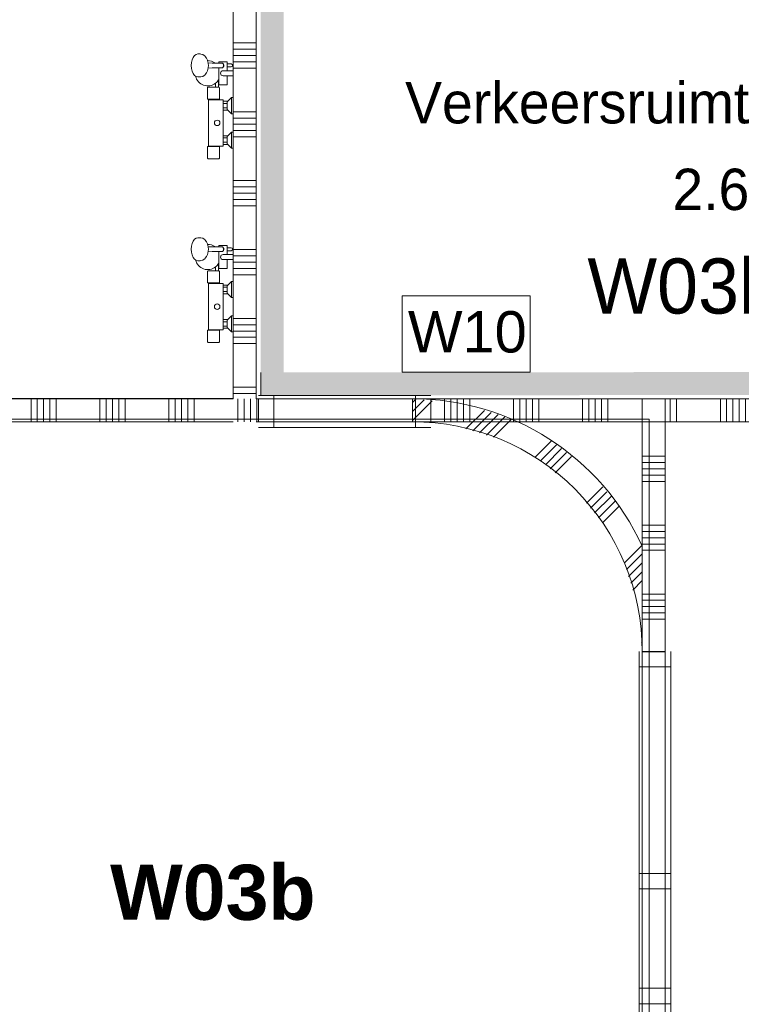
# Model space of a CAD drawing. Header units: millimetres. Extents: x -409 to 257590, y -7854 to 67330.
# Tile 80 of 205: x 59051 to 62191, y 12614 to 16901. Entities that reach past the tile are written whole.
import ezdxf
from ezdxf.enums import TextEntityAlignment as Align

# ---------------------------------------------------------------- set-up
doc = ezdxf.new("R2010")
doc.units = ezdxf.units.MM
doc.header["$MEASUREMENT"] = 0
for name, color, linetype in [('Info Wandafwerking aanduiding', 7, 'Continuous'), ('Info Wandafwerking aanduiding Doorsnede-arcering', 7, 'Continuous'), ('New_22 NC Binnenwanden', 7, 'Continuous'), ('New_22 NC Binnenwanden Doorsnede-arcering', 7, 'Continuous'), ('New_22 NC Binnenwanden Laagscheidingslijnen', 7, 'Continuous'), ('New_22 NC Binnenwanden Ramen', 7, 'Continuous'), ('New_23 Vloeren', 7, 'Continuous'), ('New_74 Sanitair', 7, 'Continuous'), ('New_Z Ruimtefuncties', 7, 'Continuous'), ('New_Z Ruimtefuncties Zone omranding', 7, 'Continuous'), ('New_Z Ruimtefuncties Zone tekst', 7, 'Continuous')]:
    doc.layers.add(name, color=color, linetype=linetype)
doc.styles.add('GENERATED_STYLE_1', font='txt')
doc.styles.add('GENERATED_STYLE_2', font='txt')

# ---------------------------------------------------------------- blocks, each defined once
blk = doc.blocks.new('Slab_1_2', base_point=(0, 42578.3))
at = {"layer": 'New_23 Vloeren', "color": 1, "linetype": 'Continuous', "lineweight": 0, "flags": 128}
blk.add_lwpolyline([(58010, 15161.3), (61790, 15161.3), (61790, 12110.1, -0.396084), (60868.1, 11130.4), (60868.1, 11130.3), (59293.4, 11130.3), (59293.4, 8940), (58010, 8940), (58010, 11850)], format="xyb", close=True, dxfattribs=at)
blk = doc.blocks.new('*X450')
at = {"layer": 'New_22 NC Binnenwanden Doorsnede-arcering', "color": 254, "linetype": 'Continuous', "lineweight": 0, "true_color": 0xe9ebeb}
for p, q in [((61860.1, 15000), (61760.1, 15000)), ((61860.1, 14972.6), (61760.1, 14972.6)), ((61860.1, 14945.1), (61760.1, 14945.1)), ((61860.1, 14917.7), (61760.1, 14917.7)), ((61860.1, 14890.3), (61760.1, 14890.3)), ((61860.1, 14700), (61760.1, 14700)), ((61860.1, 14672.6), (61760.1, 14672.6)), ((61860.1, 14645.1), (61760.1, 14645.1)), ((61860.1, 14617.7), (61760.1, 14617.7)), ((61860.1, 14590.3), (61760.1, 14590.3)), ((61860.1, 14400), (61760.1, 14400)), ((61860.1, 14372.6), (61760.1, 14372.6)), ((61860.1, 14345.1), (61760.1, 14345.1)), ((61860.1, 14317.7), (61760.1, 14317.7)), ((61860.1, 14290.3), (61760.1, 14290.3))]:
    blk.add_line(p, q, dxfattribs=at)
blk = doc.blocks.new('*X451')
at = {"layer": 'New_22 NC Binnenwanden Doorsnede-arcering', "color": 254, "linetype": 'Continuous', "lineweight": 0, "true_color": 0xe9ebeb}
for p, q in [((61860.1, 12000), (61760.1, 12000)), ((61860.1, 11972.6), (61760.1, 11972.6)), ((61860.1, 11945.1), (61760.1, 11945.1)), ((61860.1, 11917.7), (61760.1, 11917.7)), ((61860.1, 11890.3), (61760.1, 11890.3)), ((61860.1, 11700), (61760.1, 11700)), ((61860.1, 11672.6), (61760.1, 11672.6)), ((61860.1, 11645.1), (61760.1, 11645.1)), ((61860.1, 11617.7), (61760.1, 11617.7)), ((61860.1, 11590.3), (61760.1, 11590.3)), ((61860.1, 11400), (61760.1, 11400)), ((61860.1, 11372.6), (61760.1, 11372.6)), ((61860.1, 11345.1), (61760.1, 11345.1)), ((61860.1, 11317.7), (61760.1, 11317.7)), ((61860.1, 11290.3), (61760.1, 11290.3))]:
    blk.add_line(p, q, dxfattribs=at)
blk = doc.blocks.new('R3 bl ol 22')
at = {"layer": 'New_22 NC Binnenwanden Ramen', "color": 1, "linetype": 'Continuous', "lineweight": 0}
for p, q in [((-1000, 0), (-933, 0)), ((-933, 0), (-933, -139)), ((-933, 0), (-33.5, 0)), ((-33.5, -139), (-33.5, 0)), ((-33.5, 0), (0, 0)), ((0, 0), (33.5, 0)), ((33.5, 0), (33.5, -139)), ((33.5, 0), (466.5, 0)), ((466.5, -139), (466.5, 0)), ((466.5, 0), (500, 0)), ((500, 0), (533.5, 0)), ((533.5, 0), (533.5, -139)), ((533.5, 0), (933, 0)), ((933, -139), (933, 0)), ((933, 0), (1000, 0)), ((-933, -139), (-1000, -139)), ((-33.5, -139), (-933, -139)), ((0, -139), (-33.5, -139)), ((33.5, -139), (0, -139)), ((466.5, -139), (33.5, -139)), ((500, -139), (466.5, -139)), ((533.5, -139), (500, -139)), ((933, -139), (533.5, -139)), ((1000, -139), (933, -139))]:
    blk.add_line(p, q, dxfattribs=at)
at = {"layer": 'New_22 NC Binnenwanden Ramen', "color": 9, "linetype": 'Continuous', "lineweight": 0}
for p, q in [((-1000, -25), (1000, -25)), ((-1000, -125), (1000, -125))]:
    blk.add_line(p, q, dxfattribs=at)
at = {"layer": 'New_22 NC Binnenwanden Ramen', "color": 7, "linetype": 'Continuous', "lineweight": 0}
for p, q in [((-1000, -125), (-1000, -25)), ((-1000, -125), (-1000, -25)), ((1000, -125), (1000, -25)), ((1000, -125), (1000, -25))]:
    blk.add_line(p, q, dxfattribs=at)
blk = doc.blocks.new('*X453')
at = {"layer": 'New_22 NC Binnenwanden Doorsnede-arcering', "color": 254, "linetype": 'Continuous', "lineweight": 0, "true_color": 0xe9ebeb}
for p, q in [((61766.8, 14590.3), (61760.1, 14590.3)), ((61828.5, 14400), (61760.1, 14400)), ((61834.5, 14372.6), (61760.1, 14372.6)), ((61840.5, 14345.1), (61760.1, 14345.1)), ((61846.4, 14317.7), (61760.1, 14317.7)), ((61850.1, 14290.3), (61760.1, 14290.3))]:
    blk.add_line(p, q, dxfattribs=at)
blk = doc.blocks.new('Wall_99_2', base_point=(61760.1, 15150))
at = {"layer": 'New_22 NC Binnenwanden', "color": 8, "linetype": 'Continuous', "lineweight": 0, "true_color": 0x778488}
for p, q in [((61760.1, 14150), (61860.1, 14150)), ((61760.1, 12150), (61860.1, 12150))]:
    blk.add_line(p, q, dxfattribs=at)
at = {"layer": 'New_22 NC Binnenwanden', "color": 8, "linetype": 'Continuous', "lineweight": 0, "true_color": 0x778488, "flags": 128}
for points in [[(61760.1, 15150), (61760.1, 14150)], [(61760.1, 15150), (61860.1, 15150)], [(61860.1, 14150), (61860.1, 15150)], [(61760.1, 12150), (61760.1, 11150)], [(61860.1, 11150), (61860.1, 12150)], [(61760.1, 11150), (61860.1, 11150)]]:
    blk.add_lwpolyline(points, dxfattribs=at)
at = {"layer": 'New_22 NC Binnenwanden', "color": 8, "linetype": 'Continuous', "lineweight": 0, "true_color": 0x778488}
blk.add_arc((60760.1, 14150), 1000, 359.9201, 0.147, dxfattribs=at)
at = {"layer": 'New_22 NC Binnenwanden Laagscheidingslijnen', "color": 8, "linetype": 'Continuous', "lineweight": 0, "true_color": 0x778488}
blk.add_line((61760.1, 14608.3), (61760.1, 14152.6), dxfattribs=at)
at = {"layer": 'New_22 NC Binnenwanden', "color": 8, "lineweight": 0, "true_color": 0x778488}
for name in ['*X450', '*X453', '*X451']:
    blk.add_blockref(name, (0, 0), dxfattribs=at)
at = {"layer": 'New_22 NC Binnenwanden Ramen', "color": 1, "linetype": 'Continuous', "lineweight": 0, "zscale": 1000, "rotation": 270}
blk.add_blockref('R3 bl ol 22', (61885.1, 13150), dxfattribs=at)
blk = doc.blocks.new('*X455')
at = {"layer": 'New_22 NC Binnenwanden Doorsnede-arcering', "color": 254, "linetype": 'Continuous', "lineweight": 0, "true_color": 0xe9ebeb}
for p, q in [((60775.4, 15248.5), (60760.1, 15233.3)), ((60810.8, 15245.2), (60760.1, 15194.5)), ((60846.3, 15241.8), (60760.1, 15155.7)), ((61073.1, 15199.4), (61000.2, 15126.6)), ((61103.1, 15190.6), (61022.7, 15110.3)), ((61133.1, 15181.8), (61052.5, 15101.3)), ((61163.1, 15173), (61082.3, 15092.3)), ((61189.5, 15160.6), (61112.1, 15083.2)), ((61000.2, 15126.6), (60992.9, 15119.3)), ((61365.2, 15067.1), (61292.1, 14994.1)), ((61386.9, 15050.1), (61317, 14980.2)), ((61408.7, 15033), (61338.3, 14962.8)), ((61430.4, 15015.9), (61359.7, 14945.3)), ((61452.1, 14998.9), (61381, 14927.8)), ((61588.5, 14866.1), (61517.7, 14795.5)), ((61606.5, 14845.4), (61535.3, 14774.2)), ((61624.5, 14824.6), (61552.8, 14752.9)), ((61642.6, 14803.8), (61570.3, 14731.7)), ((61659.5, 14782), (61587.8, 14710.4)), ((61758.2, 14611.6), (61682.4, 14536)), ((61760.1, 14574.8), (61691.8, 14506.5)), ((61760.1, 14536), (61700.8, 14476.8)), ((61760.1, 14497.2), (61709.9, 14447.1)), ((61760.1, 14458.5), (61719, 14417.4)), ((61760.1, 14189.6), (61756.7, 14186.2))]:
    blk.add_line(p, q, dxfattribs=at)
blk = doc.blocks.new('Wall_100_2', base_point=(61760.1, 14148.6))
at = {"layer": 'New_22 NC Binnenwanden', "color": 8, "linetype": 'Continuous', "lineweight": 0, "true_color": 0x778488, "flags": 128}
for points in [[(60760.1, 15250), (60760.1, 15150)], [(61860.1, 14148.5), (61760.1, 14148.6)]]:
    blk.add_lwpolyline(points, dxfattribs=at)
at = {"layer": 'New_22 NC Binnenwanden', "color": 8, "linetype": 'Continuous', "lineweight": 0, "true_color": 0x778488}
for radius, start, end in [(1100, 24.6203, 90), (1000, 359.9201, 90), (1100, 359.9201, 0.1401)]:
    blk.add_arc((60760.1, 14150), radius, start, end, dxfattribs=at)
at = {"layer": 'New_22 NC Binnenwanden Laagscheidingslijnen', "color": 8, "linetype": 'Continuous', "lineweight": 0, "true_color": 0x778488}
blk.add_line((61760.1, 14608.3), (61760.1, 14152.6), dxfattribs=at)
at = {"layer": 'New_22 NC Binnenwanden', "color": 8, "lineweight": 0, "true_color": 0x778488}
blk.add_blockref('*X455', (0, 0), dxfattribs=at)
blk = doc.blocks.new('*X895')
at = {"layer": 'New_22 NC Binnenwanden Doorsnede-arcering', "color": 254, "linetype": 'Continuous', "lineweight": 0, "true_color": 0xe9ebeb}
for p, q in [((61882.3, 15250), (61882.3, 15150)), ((61909.7, 15250), (61909.7, 15150)), ((62100, 15250), (62100, 15150)), ((62127.4, 15250), (62127.4, 15150)), ((62154.9, 15250), (62154.9, 15150)), ((62182.3, 15250), (62182.3, 15150)), ((62209.7, 15250), (62209.7, 15150)), ((62400, 15250), (62400, 15150)), ((62427.4, 15250), (62427.4, 15150)), ((62454.9, 15250), (62454.9, 15150)), ((62482.3, 15250), (62482.3, 15150)), ((62509.7, 15250), (62509.7, 15150)), ((62700, 15250), (62700, 15150)), ((62727.4, 15250), (62727.4, 15150)), ((62754.9, 15250), (62754.9, 15150)), ((62782.3, 15250), (62782.3, 15150)), ((62809.7, 15250), (62809.7, 15150)), ((63000, 15250), (63000, 15150)), ((63027.4, 15250), (63027.4, 15150)), ((63054.9, 15250), (63054.9, 15150)), ((63082.3, 15250), (63082.3, 15150)), ((63109.7, 15250), (63109.7, 15150)), ((63300, 15250), (63300, 15150)), ((63327.4, 15250), (63327.4, 15150)), ((63354.9, 15250), (63354.9, 15150)), ((63382.3, 15250), (63382.3, 15150)), ((63409.7, 15250), (63409.7, 15150)), ((63600, 15250), (63600, 15150)), ((63627.4, 15250), (63627.4, 15150)), ((63654.9, 15250), (63654.9, 15150)), ((63682.3, 15250), (63682.3, 15150)), ((63709.7, 15250), (63709.7, 15150)), ((63900, 15250), (63900, 15150)), ((63927.4, 15250), (63927.4, 15150)), ((63954.9, 15250), (63954.9, 15150)), ((63982.3, 15250), (63982.3, 15150)), ((64009.7, 15250), (64009.7, 15150)), ((64200, 15250), (64200, 15150)), ((64227.4, 15250), (64227.4, 15150)), ((64254.9, 15250), (64254.9, 15150)), ((64282.3, 15250), (64282.3, 15150)), ((64309.7, 15250), (64309.7, 15150))]:
    blk.add_line(p, q, dxfattribs=at)
blk = doc.blocks.new('Wall_221_2', base_point=(64410.4, 15150))
at = {"layer": 'New_22 NC Binnenwanden', "color": 8, "linetype": 'Continuous', "lineweight": 0, "true_color": 0x778488, "flags": 128}
for points in [[(64410.4, 15250), (61860.1, 15250)], [(61860.1, 15150), (61860.1, 15250)], [(61860.1, 15150), (64410.4, 15150)]]:
    blk.add_lwpolyline(points, dxfattribs=at)
at = {"layer": 'New_22 NC Binnenwanden Laagscheidingslijnen', "color": 8, "linetype": 'Continuous', "lineweight": 0, "true_color": 0x778488}
blk.add_line((64410.4, 15250), (64410.4, 15150), dxfattribs=at)
at = {"layer": 'New_22 NC Binnenwanden', "color": 8, "lineweight": 0, "true_color": 0x778488}
blk.add_blockref('*X895', (0, 0), dxfattribs=at)
blk = doc.blocks.new('*X897')
at = {"layer": 'New_22 NC Binnenwanden Doorsnede-arcering', "color": 254, "linetype": 'Continuous', "lineweight": 0, "true_color": 0xe9ebeb}
for p, q in [((58200, 15250), (58200, 15150)), ((58227.4, 15250), (58227.4, 15150)), ((58254.9, 15250), (58254.9, 15150)), ((58282.3, 15250), (58282.3, 15150)), ((58309.7, 15250), (58309.7, 15150)), ((58500, 15250), (58500, 15150)), ((58527.4, 15250), (58527.4, 15150)), ((58554.9, 15250), (58554.9, 15150)), ((58582.3, 15250), (58582.3, 15150)), ((58609.7, 15250), (58609.7, 15150)), ((58800, 15250), (58800, 15150)), ((58827.4, 15250), (58827.4, 15150)), ((58854.9, 15250), (58854.9, 15150)), ((58882.3, 15250), (58882.3, 15150)), ((58909.7, 15250), (58909.7, 15150)), ((59100, 15250), (59100, 15150)), ((59127.4, 15250), (59127.4, 15150)), ((59154.9, 15250), (59154.9, 15150)), ((59182.3, 15250), (59182.3, 15150)), ((59209.7, 15250), (59209.7, 15150)), ((59400, 15250), (59400, 15150)), ((59427.4, 15250), (59427.4, 15150)), ((59454.9, 15250), (59454.9, 15150)), ((59482.3, 15250), (59482.3, 15150)), ((59509.7, 15250), (59509.7, 15150)), ((59700, 15250), (59700, 15150)), ((59727.4, 15250), (59727.4, 15150)), ((59754.9, 15250), (59754.9, 15150)), ((59782.3, 15250), (59782.3, 15150)), ((59809.7, 15250), (59809.7, 15150)), ((60000, 15250), (60000, 15150)), ((60027.4, 15250), (60027.4, 15150)), ((60054.9, 15250), (60054.9, 15150)), ((60082.3, 15250), (60082.3, 15150))]:
    blk.add_line(p, q, dxfattribs=at)
blk = doc.blocks.new('*X898')
at = {"layer": 'New_22 NC Binnenwanden Doorsnede-arcering', "color": 254, "linetype": 'Continuous', "lineweight": 0, "true_color": 0xe9ebeb}
for p, q in [((60900, 15250), (60900, 15150)), ((60927.4, 15250), (60927.4, 15150)), ((60954.9, 15250), (60954.9, 15150)), ((60982.3, 15250), (60982.3, 15150)), ((61009.7, 15250), (61009.7, 15150)), ((61200, 15250), (61200, 15150)), ((61227.4, 15250), (61227.4, 15150)), ((61254.9, 15250), (61254.9, 15150)), ((61282.3, 15250), (61282.3, 15150)), ((61309.7, 15250), (61309.7, 15150)), ((61500, 15250), (61500, 15150)), ((61527.4, 15250), (61527.4, 15150)), ((61554.9, 15250), (61554.9, 15150)), ((61582.3, 15250), (61582.3, 15150)), ((61609.7, 15250), (61609.7, 15150))]:
    blk.add_line(p, q, dxfattribs=at)
blk = doc.blocks.new('R1 22_10')
at = {"layer": 'New_22 NC Binnenwanden Ramen', "color": 1, "linetype": 'Continuous', "lineweight": 0}
for p, q in [((-375, 0), (-308, 0)), ((-308, 0), (-308, -139)), ((-308, 0), (308, 0)), ((308, -139), (308, 0)), ((308, 0), (375, 0)), ((-308, -139), (-375, -139)), ((308, -139), (-308, -139)), ((375, -139), (308, -139))]:
    blk.add_line(p, q, dxfattribs=at)
at = {"layer": 'New_22 NC Binnenwanden Ramen', "color": 9, "linetype": 'Continuous', "lineweight": 0}
for p, q in [((-375, -14), (375, -14)), ((-375, -114), (375, -114))]:
    blk.add_line(p, q, dxfattribs=at)
at = {"layer": 'New_22 NC Binnenwanden Ramen', "color": 7, "linetype": 'Continuous', "lineweight": 0}
for p, q in [((-375, -14), (-375, -114)), ((-375, -14), (-375, -114)), ((375, -14), (375, -114)), ((375, -14), (375, -114))]:
    blk.add_line(p, q, dxfattribs=at)
blk = doc.blocks.new('Wall_222_2', base_point=(61760.1, 15250))
at = {"layer": 'New_22 NC Binnenwanden', "color": 8, "linetype": 'Continuous', "lineweight": 0, "true_color": 0x778488}
for p, q in [((60090, 15250), (60090, 15150)), ((60840, 15250), (60840, 15150))]:
    blk.add_line(p, q, dxfattribs=at)
at = {"layer": 'New_22 NC Binnenwanden', "color": 8, "linetype": 'Continuous', "lineweight": 0, "true_color": 0x778488, "flags": 128}
for points in [[(59980, 15250), (58020, 15250)], [(58020, 15150), (58020, 15250)], [(60090, 15250), (60080, 15250)], [(61760.1, 15250), (60840, 15250)], [(61760.1, 15150), (61760.1, 15250)], [(58020, 15150), (59980, 15150)], [(60080, 15150), (60090, 15150)], [(60840, 15150), (61760.1, 15150)]]:
    blk.add_lwpolyline(points, dxfattribs=at)
at = {"layer": 'New_22 NC Binnenwanden', "color": 8, "lineweight": 0, "true_color": 0x778488}
for name in ['*X897', '*X898']:
    blk.add_blockref(name, (0, 0), dxfattribs=at)
at = {"layer": 'New_22 NC Binnenwanden Ramen', "color": 1, "linetype": 'Continuous', "lineweight": 0, "zscale": 1000}
blk.add_blockref('R1 22_10', (60465, 15264), dxfattribs=at)
blk = doc.blocks.new('*X1222')
at = {"layer": 'New_22 NC Binnenwanden Doorsnede-arcering', "color": 254, "linetype": 'Continuous', "lineweight": 0, "true_color": 0xe9ebeb}
for p, q in [((60080, 16800), (59980, 16800)), ((60080, 16772.6), (59980, 16772.6)), ((60080, 16745.1), (59980, 16745.1)), ((60080, 16717.7), (59980, 16717.7)), ((60080, 16690.3), (59980, 16690.3)), ((60080, 16500), (59980, 16500)), ((60080, 16472.6), (59980, 16472.6)), ((60080, 16445.1), (59980, 16445.1)), ((60080, 16417.7), (59980, 16417.7)), ((60080, 16390.3), (59980, 16390.3)), ((60080, 16200), (59980, 16200)), ((60080, 16172.6), (59980, 16172.6)), ((60080, 16145.1), (59980, 16145.1)), ((60080, 16117.7), (59980, 16117.7)), ((60080, 16090.3), (59980, 16090.3)), ((60080, 15900), (59980, 15900)), ((60080, 15872.6), (59980, 15872.6)), ((60080, 15845.1), (59980, 15845.1)), ((60080, 15817.7), (59980, 15817.7)), ((60080, 15790.3), (59980, 15790.3)), ((60080, 15600), (59980, 15600)), ((60080, 15572.6), (59980, 15572.6)), ((60080, 15545.1), (59980, 15545.1)), ((60080, 15517.7), (59980, 15517.7)), ((60080, 15490.3), (59980, 15490.3)), ((60080, 15300), (59980, 15300)), ((60080, 15272.6), (59980, 15272.6))]:
    blk.add_line(p, q, dxfattribs=at)
blk = doc.blocks.new('Wall_281_2', base_point=(60080, 15149.9))
at = {"layer": 'New_22 NC Binnenwanden', "color": 8, "linetype": 'Continuous', "lineweight": 0, "true_color": 0x778488, "flags": 128}
for points in [[(60080, 15250), (60080, 26115.1)], [(59980, 21290), (59980, 15250)]]:
    blk.add_lwpolyline(points, dxfattribs=at)
at = {"layer": 'New_22 NC Binnenwanden', "color": 8, "lineweight": 0, "true_color": 0x778488}
blk.add_blockref('*X1222', (0, 0), dxfattribs=at)
blk = doc.blocks.new('Wall_440_2', base_point=(68455, 15270))
at = {"layer": 'Info Wandafwerking aanduiding Doorsnede-arcering', "linetype": 'Continuous', "lineweight": 0}
for points in [[(60200.1, 15365.1), (60100.1, 15265), (60200.1, 15265.1)], [(60200.1, 15365.1), (60100.1, 15365), (60100.1, 15265)], [(60200.1, 15265.1), (68455, 15270), (68454.9, 15370), (60200.1, 15365.1)]]:
    blk.add_hatch(color=1, dxfattribs=at).paths.add_polyline_path(points)
at = {"layer": 'Info Wandafwerking aanduiding', "color": 9, "linetype": 'Continuous', "lineweight": 0, "flags": 128}
blk.add_lwpolyline([(60100.1, 15265), (60100.1, 15365)], dxfattribs=at)
blk = doc.blocks.new('Wall_441_2', base_point=(60100.1, 15265))
at = {"layer": 'Info Wandafwerking aanduiding Doorsnede-arcering', "linetype": 'Continuous', "lineweight": 0}
blk.add_hatch(color=1, dxfattribs=at).paths.add_polyline_path([(60100, 26160.1), (60100.1, 15365), (60200.1, 15365.1), (60200, 26160.1)])
blk = doc.blocks.new('Douche armatuur 22')
at = {"layer": 'New_74 Sanitair', "color": 1, "linetype": 'Continuous', "lineweight": 0}
for p, q in [((-40, 0), (-110, 0)), ((-110, 0), (-110, -7)), ((-40, -7), (-40, 0)), ((110, 0), (40, 0)), ((40, 0), (40, -7)), ((110, -7), (110, 0)), ((-110, -7), (-91, -27)), ((-110, -7), (-40, -7)), ((-91, -27), (-94, -27)), ((-94, -27), (-94, -44)), ((-91, -27), (-59, -27)), ((-84.5, -27), (-84.5, -44)), ((-65.5, -27), (-65.5, -44)), ((-59, -27), (-40, -7)), ((-56, -27), (-59, -27)), ((-56, -44), (-56, -27)), ((40, -7), (59, -27)), ((40, -7), (110, -7)), ((59, -27), (56, -27)), ((56, -27), (56, -44)), ((59, -27), (91, -27)), ((65.5, -27), (65.5, -44)), ((84.5, -27), (84.5, -44)), ((91, -27), (110, -7)), ((94, -27), (91, -27)), ((94, -44), (94, -27)), ((205, -26), (166, -26)), ((166, -26), (166, -62)), ((227, 0), (205, 0)), ((205, 0), (205, -26)), ((205, -26), (205, -44)), ((227, -26), (227, 0)), ((243.5, -26), (227, -26)), ((227, -44), (227, -26)), ((227, -44), (227, -26)), ((243.5, -9), (243.5, -26)), ((243.5, -26), (256.5, -26)), ((243.5, -43.3), (245, -42.8)), ((247.4, -41.6), (245, -42.8)), ((245, -42.8), (245.2, -42.7)), ((245, -42.8), (245, -42.8)), ((245.2, -42.7), (247, -42.5)), ((247, -42.5), (253, -42.5)), ((250, -41.2), (247.4, -41.6)), ((252.6, -41.6), (250, -41.2)), ((255, -42.8), (252.6, -41.6)), ((253, -42.5), (254.8, -42.7)), ((254.8, -42.7), (255, -42.8)), ((255, -42.8), (255, -42.8)), ((255, -42.8), (256.5, -43.3)), ((256.5, -26), (256.5, -9)), ((266, -26), (256.5, -26)), ((266, -62), (266, -26)), ((-156, -63.1), (-156, -108.9)), ((-103, -60.1), (-153, -60.1)), ((-103, -61), (-103, -60.1)), ((-101, -61), (-103, -61)), ((-103, -61), (-103, -107)), ((-94, -44), (-101, -44)), ((-101, -44), (-101, -61)), ((-101, -107), (-101, -61)), ((-94, -44), (-56, -44)), ((56, -44), (-56, -44)), ((56, -44), (94, -44)), ((101, -44), (94, -44)), ((101, -61), (101, -44)), ((103, -61), (101, -61)), ((101, -61), (101, -107.2)), ((153, -60.1), (103, -60.1)), ((103, -60.1), (103, -61)), ((103, -107), (103, -61)), ((156, -63.5), (156, -63.1)), ((187.3, -63.5), (156, -63.5)), ((156, -76.5), (156, -63.5)), ((156, -108.9), (156, -76.5)), ((156, -76.5), (172.7, -76.5)), ((166, -62), (190, -62)), ((190, -62), (239.8, -62)), ((239.5, -91.1), (240, -48.8)), ((240, -48.8), (240.2, -47.2)), ((240.2, -47.2), (240.9, -45.7)), ((240.9, -45.7), (242.1, -44.3)), ((242.1, -44.3), (243.5, -43.3)), ((256.5, -43.3), (257.9, -44.3)), ((257.9, -44.3), (259.1, -45.7)), ((259.1, -45.7), (259.8, -47.2)), ((259.8, -47.2), (260, -48.8)), ((260.5, -91.1), (260, -48.8)), ((260.3, -77.9), (260.2, -62)), ((260.2, -62), (266, -62)), ((-153, -111.9), (-103, -111.9)), ((-103, -111.9), (-103, -107)), ((-103, -107), (-101, -107)), ((-101, -107), (-101, -107.2)), ((-101, -107.2), (-101, -107.8)), ((-101, -107.8), (-101, -108)), ((-101, -108), (101, -108)), ((101, -107.2), (101, -107)), ((101, -107), (103, -107)), ((101, -107.8), (101, -107.2)), ((101, -108), (101, -107.8)), ((103, -107), (103, -111.9)), ((103, -111.9), (153, -111.9)), ((208.4, -123.6), (203.6, -130.3)), ((210.5, -121.8), (208.4, -123.6)), ((217.8, -116.4), (210.5, -121.8)), ((227.2, -112.2), (217.8, -116.4)), ((232.4, -110.8), (227.2, -112.2)), ((240.9, -108.8), (232.4, -110.8)), ((239, -109.3), (239.5, -91.1)), ((250, -108.1), (240.9, -108.8)), ((259.1, -108.8), (250, -108.1)), ((267.6, -110.8), (259.1, -108.8)), ((261, -109.3), (260.5, -91.1)), ((267.6, -110.8), (271, -111.7)), ((272.8, -112.2), (271, -111.7)), ((282.2, -116.4), (272.8, -112.2)), ((289.5, -121.8), (282.2, -116.4)), ((291.6, -123.6), (289.5, -121.8)), ((296.4, -130.3), (291.6, -123.6)), ((200.5, -140.4), (200, -143.6)), ((200, -143.6), (200, -154.2)), ((200, -154.2), (201.7, -161.6)), ((202.2, -133), (200.5, -140.4)), ((201.7, -161.6), (203.4, -164)), ((203.6, -130.3), (202.2, -133)), ((203.4, -164), (206.7, -168.5)), ((206.7, -168.5), (214.6, -174.5)), ((285.4, -174.5), (293.3, -168.5)), ((293.3, -168.5), (298.3, -161.6)), ((297.8, -133), (296.4, -130.3)), ((299.5, -140.4), (297.8, -133)), ((298.3, -161.6), (300, -154.2)), ((300, -143.6), (299.5, -140.4)), ((300, -154.2), (300, -143.6)), ((214.6, -174.5), (225, -179)), ((225, -179), (237.1, -181.9)), ((237.1, -181.9), (250, -182.9)), ((250, -182.9), (262.9, -181.9)), ((262.9, -181.9), (275, -179)), ((275, -179), (285.4, -174.5))]:
    blk.add_line(p, q, dxfattribs=at)
blk.add_circle((0, -70), 12, dxfattribs=at)
for centre, radius, start, end in [((250, -9), 6.5, 0, 180), ((-153, -63.1), 3, 90, 180), ((153, -63.1), 3, 0, 90), ((216, -110.5), 55, 141.8869, 256.7735), ((216, -110.5), 55, 121.3994, 141.8869), ((216, -110.5), 55, 118.2578, 121.3994), ((216, -44), 11, 180, 0), ((216.2, -110.3), 54.8, 358.5584, 36.3009), ((-153, -108.9), 3, 180, 270), ((153, -108.9), 3, 270, 0)]:
    blk.add_arc(centre, radius, start, end, dxfattribs=at)
blk = doc.blocks.new('Verkeersruimte_2.63_30_2', base_point=(61531.3, 16104.5))
at = {"layer": 'New_Z Ruimtefuncties Zone tekst', "color": 2, "lineweight": 0}
for tag, height, style, p in [('DUMMY_938', 180, 'GENERATED_STYLE_1', (62359.9, 16670.2)), ('ROOM_NAME', 180, 'GENERATED_STYLE_1', (62359.9, 16629.1)), ('DUMMY_939', 180, 'GENERATED_STYLE_1', (62359.9, 16293.1)), ('ROOM_NUMBER', 180, 'GENERATED_STYLE_1', (62359.9, 16251.9)), ('stWallCovering', 240, 'GENERATED_STYLE_2', (62359.9, 15861.1))]:
    blk.add_attdef(tag, text='', height=height, dxfattribs=dict(at, style=style)).set_placement(p, align=Align.TOP_RIGHT)
at = {"layer": 'New_Z Ruimtefuncties Zone tekst', "color": 2, "lineweight": 0, "style": 'GENERATED_STYLE_2'}
blk.add_attdef('DUMMY_940', text='', height=240, dxfattribs=at).set_placement((60702.7, 15915.9), align=Align.TOP_LEFT)

msp = doc.modelspace()

# ---------------------------------------------------------------- linework, layer by layer
at = {"layer": 'Info Wandafwerking aanduiding', "color": 9, "linetype": 'Continuous', "lineweight": 0, "flags": 128}
msp.add_lwpolyline([(60715.4, 15698.2), (61272.3, 15698.2), (61272.3, 15365.4), (60715.4, 15365.4)], close=True, dxfattribs=at)
at = {"layer": 'New_Z Ruimtefuncties Zone omranding', "color": 41, "linetype": 'Continuous', "lineweight": 0, "true_color": 0xffeeaa, "flags": 128}
msp.add_lwpolyline([(59080, 28000.6), (59080, 26140.1), (60080, 26140.1), (60080.1, 15250.9), (60080.1, 15250.2), (72142.9, 15250.2), (72142.9, 8950), (74324.8, 8949.9), (74324.8, 8950), (74302.7, 8950), (74302.7, 10850), (74268, 10850, -0.414214), (73168, 11950), (73168, 14150, -0.414214), (74268, 15250), (74302.7, 15250), (74302.7, 17150), (71460, 17150), (62280, 17150), (62280, 26125), (61760, 26125), (61760, 28000.6)], format="xyb", close=True, dxfattribs=at)
at = {"layer": 'New_Z Ruimtefuncties Zone omranding', "color": 142, "linetype": 'Continuous', "lineweight": 0, "true_color": 0x0ca2d3, "flags": 128}
msp.add_lwpolyline([(58020, 17651.3), (58020, 15251.3), (59980, 15251.3), (59980, 21290), (58020, 21290)], close=True, dxfattribs=at)
at = {"layer": 'New_Z Ruimtefuncties Zone omranding', "color": 52, "linetype": 'Continuous', "lineweight": 0, "flags": 128}
msp.add_lwpolyline([(61860.1, 15150), (61860.1, 11759.5), (64410.4, 11759.5), (64410.4, 15150)], close=True, dxfattribs=at)

# ---------------------------------------------------------------- block references
at = {"layer": 'Info Wandafwerking aanduiding', "color": 1, "lineweight": 0}
for name, p in [('Wall_441_2', (60100.1, 15265)), ('Wall_440_2', (68455, 15270))]:
    msp.add_blockref(name, p, dxfattribs=at)
at = {"layer": 'New_22 NC Binnenwanden', "color": 8, "lineweight": 0, "true_color": 0x778488}
for name, p in [('Wall_281_2', (60080, 15149.9)), ('Wall_222_2', (61760.1, 15250)), ('Wall_100_2', (61760.1, 14148.6)), ('Wall_221_2', (64410.4, 15150)), ('Wall_99_2', (61760.1, 15150))]:
    msp.add_blockref(name, p, dxfattribs=at)
at = {"layer": 'New_23 Vloeren', "color": 1, "linetype": 'Continuous', "lineweight": 0}
msp.add_blockref('Slab_1_2', (0, 42578.3), dxfattribs=at)
at = {"layer": 'New_74 Sanitair', "color": 1, "linetype": 'Continuous', "lineweight": 0, "xscale": -1, "zscale": 1000, "rotation": 270}
for p in [(59980, 16451.3), (59980, 15651.3)]:
    msp.add_blockref('Douche armatuur 22', p, dxfattribs=at)
at = {"layer": 'New_Z Ruimtefuncties', "color": 2, "linetype": 'Continuous', "lineweight": 0}
msp.add_blockref('Verkeersruimte_2.63_30_2', (61531.3, 16104.5), dxfattribs=at).add_auto_attribs({'ROOM_NAME': 'Verkeersruimte', 'ROOM_NUMBER': '2.63', 'stWallCovering': 'W03b'})

# ---------------------------------------------------------------- texts
at = {"layer": 'Info Wandafwerking aanduiding', "color": 2, "linetype": 'Continuous', "lineweight": 0, "attachment_point": 7}
for s, insert, char_height, style in [('\\A1;{\\pql;\\fArial|b0|i0|c0|p38;W10}', (60740.4, 15449.1), 180, 'GENERATED_STYLE_1'), ('\\A1;{\\pql;\\fArial|b1|i0|c0|p38;W03b}', (59444, 12977.7), 240, 'GENERATED_STYLE_2')]:
    msp.add_mtext(s, dxfattribs=dict(at, insert=insert, char_height=char_height, style=style))

doc.saveas('drawing.dxf')
